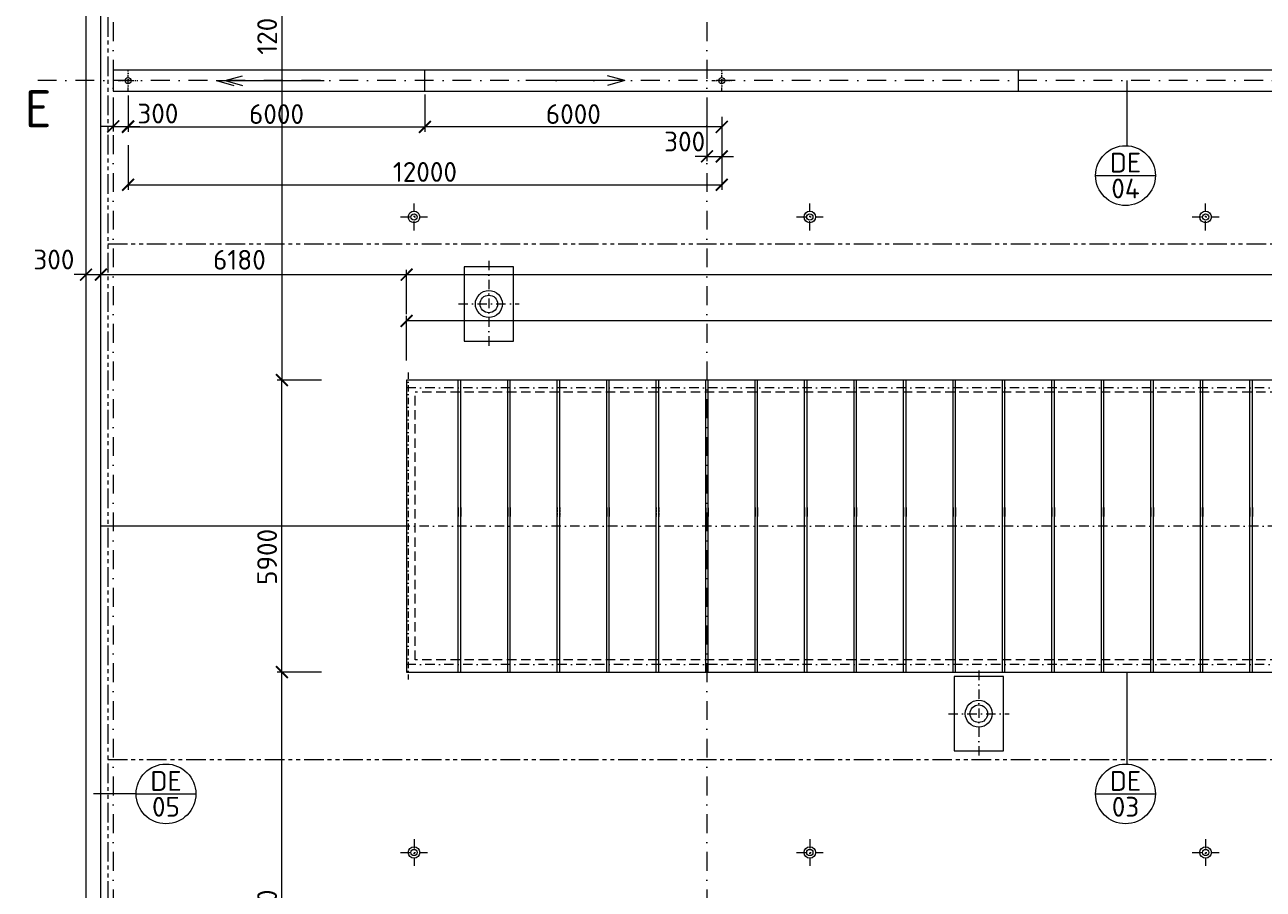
# Model space of a CAD drawing. Header units: millimetres. Extents: x -29085 to 3627694, y -159961 to 2281735.
# Tile 162 of 229: x 218140 to 243174, y 291244 to 308712. Entities that reach past the tile are written whole.
import ezdxf
from ezdxf.enums import TextEntityAlignment as Align

# ---------------------------------------------------------------- set-up
doc = ezdxf.new("R2010")
doc.units = ezdxf.units.MM
for name, pattern in [('CENTERX2', [101.6, 63.5, -12.7, 12.7, -12.7]), ('DASHDOT', [25.4, 12.7, -6.35, 0, -6.35]), ('PHANTOM2', [31.75, 15.875, -3.175, 3.175, -3.175, 3.175, -3.175]), ('ČÁRKOVANÁ', [19.05, 12.7, -6.35])]:
    doc.linetypes.add(name, pattern=pattern)
for name, color, linetype, lineweight in [('A99_N_koty-200', 5, 'Continuous', 5), ('A99_N_koty-vysk', 160, 'Continuous', 5), ('A99_N_txt-popis-200', 240, 'Continuous', 5), ('A99_N_znaceni 200', 5, 'Continuous', 5), ('A99_S_kce-demolice', 30, 'Continuous', 20), ('A99_S_kce-pohl', 7, 'Continuous', 5), ('A99_S_osy', 1, 'CENTERX2', 5)]:
    doc.layers.add(name, color=color, linetype=linetype, lineweight=lineweight)
doc.styles.add('A99_kota', font='isocpeur.ttf', dxfattribs={"height": 2})
doc.styles.add('A99_popis', font='isocpeur.ttf')
doc.styles.add('ad_popis 100', font='isocpeur.ttf', dxfattribs={"height": 200})
doc.dimstyles.new('A99_kota_200 new', dxfattribs={"dimscale": 200, "dimtxt": 2, "dimasz": 1.2, "dimexe": 0.5, "dimexo": 1.5, "dimgap": 0.3, "dimtad": 1, "dimdec": 0, "dimzin": 3, "dimdsep": 46, "dimtxsty": 'A99_kota', "dimblk": 'ARCHTICK', "dimcen": 2.5, "dimazin": 2, "dimtfac": 0.75, "dimtdec": 0, "dimtmove": 2, "dimatfit": 0, "dimfxl": 4, "dimfxlon": 1, "dimtolj": 1, "dimtzin": 0, "dimlwd": 5, "dimlwe": 5, "dimarcsym": 0})

# ---------------------------------------------------------------- blocks, each defined once
blk = doc.blocks.new('_ArchTick')
at = {"color": 0, "linetype": 'ByBlock', "const_width": 0.15}
blk.add_lwpolyline([(-0.5, -0.5), (0.5, 0.5)], dxfattribs=at)
blk = doc.blocks.new('*D336')
at = {"layer": 'A99_N_koty-200', "color": 0, "linetype": 'Continuous', "lineweight": 5, "transparency": 16777216}
for p, q in [((219379, 303663), (219139, 303663)), ((219379, 303663), (219379, 303763)), ((219379, 303663), (219679, 303663)), ((219679, 303663), (219679, 303763)), ((219679, 303663), (219919, 303663))]:
    blk.add_line(p, q, dxfattribs=at)
at = {"layer": 'Defpoints', "color": 0, "linetype": 'Continuous', "transparency": 16777216}
for p in [(219379, 303663), (219679, 303663), (219679, 303663)]:
    blk.add_point(p, dxfattribs=at)
at = {"layer": 'A99_N_koty-200', "color": 0, "linetype": 'Continuous', "lineweight": 5, "transparency": 16777216, "xscale": 240, "yscale": 240, "zscale": 240}
blk.add_blockref('_ArchTick', (219379, 303663), dxfattribs=at)
at = {"layer": 'A99_N_koty-200', "color": 0, "linetype": 'Continuous', "lineweight": 5, "transparency": 16777216, "xscale": 240, "yscale": 240, "zscale": 240, "rotation": 180}
blk.add_blockref('_ArchTick', (219679, 303663), dxfattribs=at)
at = {"layer": 'A99_N_koty-200', "color": 0, "linetype": 'Continuous', "transparency": 16777216, "insert": (218729, 303968), "char_height": 400, "attachment_point": 5, "style": 'A99_kota'}
blk.add_mtext('\\A1;300', dxfattribs=at)
blk = doc.blocks.new('*D338')
at = {"layer": 'A99_N_koty-200', "color": 0, "linetype": 'Continuous', "lineweight": 5, "transparency": 16777216}
for p, q in [((219679, 303663), (219679, 303763)), ((219679, 303663), (225859, 303663)), ((225859, 302863), (225859, 303763))]:
    blk.add_line(p, q, dxfattribs=at)
at = {"layer": 'Defpoints', "color": 0, "linetype": 'Continuous', "transparency": 16777216}
for p in [(219679, 303663), (225859, 303663), (225859, 301533)]:
    blk.add_point(p, dxfattribs=at)
at = {"layer": 'A99_N_koty-200', "color": 0, "linetype": 'Continuous', "lineweight": 5, "transparency": 16777216, "xscale": 240, "yscale": 240, "zscale": 240, "rotation": 180}
blk.add_blockref('_ArchTick', (219679, 303663), dxfattribs=at)
at = {"layer": 'A99_N_koty-200', "color": 0, "linetype": 'Continuous', "lineweight": 5, "transparency": 16777216, "xscale": 240, "yscale": 240, "zscale": 240}
blk.add_blockref('_ArchTick', (225859, 303663), dxfattribs=at)
at = {"layer": 'A99_N_koty-200', "color": 0, "linetype": 'Continuous', "transparency": 16777216, "insert": (222479, 303963), "char_height": 400, "attachment_point": 5, "style": 'A99_kota'}
blk.add_mtext('\\A1;6180', dxfattribs=at)
blk = doc.blocks.new('*D340')
at = {"layer": 'A99_N_koty-200', "color": 0, "linetype": 'Continuous', "lineweight": 5, "transparency": 16777216}
for p, q in [((225859, 302863), (225859, 303763)), ((225859, 303663), (358549, 303663)), ((358549, 302863), (358549, 303763))]:
    blk.add_line(p, q, dxfattribs=at)
at = {"layer": 'Defpoints', "color": 0, "linetype": 'Continuous', "transparency": 16777216}
for p in [(358549, 303663), (225859, 301533), (358549, 301533)]:
    blk.add_point(p, dxfattribs=at)
at = {"layer": 'A99_N_koty-200', "color": 0, "linetype": 'Continuous', "lineweight": 5, "transparency": 16777216, "xscale": 240, "yscale": 240, "zscale": 240, "rotation": 180}
blk.add_blockref('_ArchTick', (225859, 303663), dxfattribs=at)
at = {"layer": 'A99_N_koty-200', "color": 0, "linetype": 'Continuous', "lineweight": 5, "transparency": 16777216, "xscale": 240, "yscale": 240, "zscale": 240}
blk.add_blockref('_ArchTick', (358549, 303663), dxfattribs=at)
at = {"layer": 'A99_N_koty-200', "color": 0, "linetype": 'Continuous', "transparency": 16777216, "insert": (285146, 303963), "char_height": 400, "attachment_point": 5, "style": 'A99_kota'}
blk.add_mtext('\\A1;132690', dxfattribs=at)
blk = doc.blocks.new('*D346')
at = {"layer": 'A99_N_koty-200', "color": 0, "linetype": 'Continuous', "lineweight": 5, "transparency": 16777216}
for p, q in [((224139, 301533), (223239, 301533)), ((223339, 295633), (223339, 301533)), ((224139, 295633), (223239, 295633))]:
    blk.add_line(p, q, dxfattribs=at)
at = {"layer": 'Defpoints', "color": 0, "linetype": 'Continuous', "transparency": 16777216}
for p in [(223339, 301533), (225859, 301533), (225859, 295633)]:
    blk.add_point(p, dxfattribs=at)
at = {"layer": 'A99_N_koty-200', "color": 0, "linetype": 'Continuous', "lineweight": 5, "transparency": 16777216, "xscale": 240, "yscale": 240, "zscale": 240}
for p, rotation in [((223339, 301533), 90), ((223339, 295633), 270)]:
    blk.add_blockref('_ArchTick', p, dxfattribs=dict(at, rotation=rotation))
at = {"layer": 'A99_N_koty-200', "color": 0, "linetype": 'Continuous', "transparency": 16777216, "insert": (223039, 297959), "char_height": 400, "attachment_point": 5, "rotation": 90, "style": 'A99_kota'}
blk.add_mtext('\\A1;5900', dxfattribs=at)
blk = doc.blocks.new('*D84')
at = {"layer": 'A99_N_koty-200', "color": 0, "linetype": 'Continuous', "lineweight": 5, "transparency": 16777216}
for p, q in [((224139, 295633), (223239, 295633)), ((223339, 283533), (223339, 295633)), ((224139, 283533), (223239, 283533))]:
    blk.add_line(p, q, dxfattribs=at)
at = {"layer": 'Defpoints', "color": 0, "linetype": 'Continuous', "transparency": 16777216}
for p in [(223339, 295633), (225859, 295633), (225859, 283533)]:
    blk.add_point(p, dxfattribs=at)
at = {"layer": 'A99_N_koty-200', "color": 0, "linetype": 'Continuous', "lineweight": 5, "transparency": 16777216, "xscale": 240, "yscale": 240, "zscale": 240}
for p, rotation in [((223339, 295633), 89.9999999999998), ((223339, 283533), 269.9999999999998)]:
    blk.add_blockref('_ArchTick', p, dxfattribs=dict(at, rotation=rotation))
at = {"layer": 'A99_N_koty-200', "color": 0, "linetype": 'Continuous', "transparency": 16777216, "insert": (223039, 290628), "char_height": 400, "attachment_point": 5, "rotation": 90, "style": 'A99_kota'}
blk.add_mtext('\\A1;12100', dxfattribs=at)
blk = doc.blocks.new('*D86')
at = {"layer": 'A99_N_koty-200', "color": 0, "linetype": 'Continuous', "lineweight": 5, "transparency": 16777216}
for p, q in [((224139, 313628), (223239, 313628)), ((223339, 313628), (223339, 301533)), ((224139, 301533), (223239, 301533))]:
    blk.add_line(p, q, dxfattribs=at)
at = {"layer": 'Defpoints', "color": 0, "linetype": 'Continuous', "transparency": 16777216}
for p in [(225859, 313628), (223339, 301533), (225884, 301533)]:
    blk.add_point(p, dxfattribs=at)
at = {"layer": 'A99_N_koty-200', "color": 0, "linetype": 'Continuous', "lineweight": 5, "transparency": 16777216, "xscale": 240, "yscale": 240, "zscale": 240}
for p, rotation in [((223339, 313628), 90.00000000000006), ((223339, 301533), 270.0000000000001)]:
    blk.add_blockref('_ArchTick', p, dxfattribs=dict(at, rotation=rotation))
at = {"layer": 'A99_N_koty-200', "color": 0, "linetype": 'Continuous', "transparency": 16777216, "insert": (223039, 308773), "char_height": 400, "attachment_point": 5, "rotation": 90, "style": 'A99_kota'}
blk.add_mtext('\\A1;12095', dxfattribs=at)
blk = doc.blocks.new('*D525')
at = {"layer": 'A99_N_koty-200', "color": 0, "linetype": 'Continuous', "lineweight": 5, "transparency": 16777216}
for p, q in [((231929, 306853), (231929, 305953)), ((232229, 306853), (232229, 305953)), ((231929, 306053), (231689, 306053)), ((231929, 306053), (232229, 306053)), ((232229, 306053), (232469, 306053))]:
    blk.add_line(p, q, dxfattribs=at)
at = {"layer": 'Defpoints', "color": 0, "linetype": 'Continuous', "transparency": 16777216}
for p in [(232229, 307583), (231929, 307318), (232229, 306053)]:
    blk.add_point(p, dxfattribs=at)
at = {"layer": 'A99_N_koty-200', "color": 0, "linetype": 'Continuous', "lineweight": 5, "transparency": 16777216, "xscale": 240, "yscale": 240, "zscale": 240}
blk.add_blockref('_ArchTick', (231929, 306053), dxfattribs=at)
at = {"layer": 'A99_N_koty-200', "color": 0, "linetype": 'Continuous', "lineweight": 5, "transparency": 16777216, "xscale": 240, "yscale": 240, "zscale": 240, "rotation": 180}
blk.add_blockref('_ArchTick', (232229, 306053), dxfattribs=at)
at = {"layer": 'A99_N_koty-200', "color": 0, "linetype": 'Continuous', "transparency": 16777216, "insert": (231479, 306353), "char_height": 400, "attachment_point": 5, "style": 'A99_kota'}
blk.add_mtext('\\A1;300', dxfattribs=at)
blk = doc.blocks.new('*D527')
at = {"layer": 'A99_N_koty-200', "color": 0, "linetype": 'Continuous', "lineweight": 5, "transparency": 16777216}
for p, q in [((220229, 307283), (220229, 306558)), ((219929, 307008), (219929, 306558)), ((219929, 306658), (219689, 306658)), ((219929, 306658), (220229, 306658)), ((220229, 306658), (220469, 306658))]:
    blk.add_line(p, q, dxfattribs=at)
at = {"layer": 'Defpoints', "color": 0, "linetype": 'Continuous', "transparency": 16777216}
for p in [(220229, 307583), (219929, 307308), (220229, 306658)]:
    blk.add_point(p, dxfattribs=at)
at = {"layer": 'A99_N_koty-200', "color": 0, "linetype": 'Continuous', "lineweight": 5, "transparency": 16777216, "xscale": 240, "yscale": 240, "zscale": 240}
blk.add_blockref('_ArchTick', (219929, 306658), dxfattribs=at)
at = {"layer": 'A99_N_koty-200', "color": 0, "linetype": 'Continuous', "lineweight": 5, "transparency": 16777216, "xscale": 240, "yscale": 240, "zscale": 240, "rotation": 180}
blk.add_blockref('_ArchTick', (220229, 306658), dxfattribs=at)
at = {"layer": 'A99_N_koty-200', "color": 0, "linetype": 'Continuous', "transparency": 16777216, "insert": (220831, 306918), "char_height": 400, "attachment_point": 5, "style": 'A99_kota'}
blk.add_mtext('\\A1;300', dxfattribs=at)
blk = doc.blocks.new('*D529')
at = {"layer": 'A99_N_koty-200', "color": 0, "linetype": 'Continuous', "lineweight": 5, "transparency": 16777216}
for p, q in [((220229, 306278), (220229, 305378)), ((232229, 306278), (232229, 305378)), ((220229, 305478), (232229, 305478))]:
    blk.add_line(p, q, dxfattribs=at)
at = {"layer": 'Defpoints', "color": 0, "linetype": 'Continuous', "transparency": 16777216}
for p in [(220229, 307583), (232229, 307583), (232229, 305478)]:
    blk.add_point(p, dxfattribs=at)
at = {"layer": 'A99_N_koty-200', "color": 0, "linetype": 'Continuous', "lineweight": 5, "transparency": 16777216, "xscale": 240, "yscale": 240, "zscale": 240, "rotation": 180}
blk.add_blockref('_ArchTick', (220229, 305478), dxfattribs=at)
at = {"layer": 'A99_N_koty-200', "color": 0, "linetype": 'Continuous', "lineweight": 5, "transparency": 16777216, "xscale": 240, "yscale": 240, "zscale": 240}
blk.add_blockref('_ArchTick', (232229, 305478), dxfattribs=at)
at = {"layer": 'A99_N_koty-200', "color": 0, "linetype": 'Continuous', "transparency": 16777216, "insert": (226229, 305738), "char_height": 400, "attachment_point": 5, "style": 'A99_kota'}
blk.add_mtext('\\A1;12000', dxfattribs=at)
blk = doc.blocks.new('*D531')
at = {"layer": 'A99_N_koty-200', "color": 0, "linetype": 'Continuous', "lineweight": 5, "transparency": 16777216}
for p, q in [((226229, 307303), (226229, 306548)), ((220229, 306673), (220229, 306548)), ((220229, 306648), (226229, 306648))]:
    blk.add_line(p, q, dxfattribs=at)
at = {"layer": 'Defpoints', "color": 0, "linetype": 'Continuous', "transparency": 16777216}
for p in [(226229, 307603), (220229, 306973), (226229, 306648)]:
    blk.add_point(p, dxfattribs=at)
at = {"layer": 'A99_N_koty-200', "color": 0, "linetype": 'Continuous', "lineweight": 5, "transparency": 16777216, "xscale": 240, "yscale": 240, "zscale": 240, "rotation": 180}
blk.add_blockref('_ArchTick', (220229, 306648), dxfattribs=at)
at = {"layer": 'A99_N_koty-200', "color": 0, "linetype": 'Continuous', "lineweight": 5, "transparency": 16777216, "xscale": 240, "yscale": 240, "zscale": 240}
blk.add_blockref('_ArchTick', (226229, 306648), dxfattribs=at)
at = {"layer": 'A99_N_koty-200', "color": 0, "linetype": 'Continuous', "transparency": 16777216, "insert": (223229, 306908), "char_height": 400, "attachment_point": 5, "style": 'A99_kota'}
blk.add_mtext('\\A1;6000', dxfattribs=at)
blk = doc.blocks.new('*D533')
at = {"layer": 'A99_N_koty-200', "color": 0, "linetype": 'Continuous', "lineweight": 5, "transparency": 16777216}
for p, q in [((226229, 307303), (226229, 306548)), ((232229, 306673), (232229, 306548)), ((232229, 306648), (226229, 306648))]:
    blk.add_line(p, q, dxfattribs=at)
at = {"layer": 'Defpoints', "color": 0, "linetype": 'Continuous', "transparency": 16777216}
for p in [(226229, 307603), (232229, 306973), (226229, 306648)]:
    blk.add_point(p, dxfattribs=at)
at = {"layer": 'A99_N_koty-200', "color": 0, "linetype": 'Continuous', "lineweight": 5, "transparency": 16777216, "xscale": 240, "yscale": 240, "zscale": 240, "rotation": 180}
blk.add_blockref('_ArchTick', (226229, 306648), dxfattribs=at)
at = {"layer": 'A99_N_koty-200', "color": 0, "linetype": 'Continuous', "lineweight": 5, "transparency": 16777216, "xscale": 240, "yscale": 240, "zscale": 240}
blk.add_blockref('_ArchTick', (232229, 306648), dxfattribs=at)
at = {"layer": 'A99_N_koty-200', "color": 0, "linetype": 'Continuous', "transparency": 16777216, "insert": (229229, 306908), "char_height": 400, "attachment_point": 5, "style": 'A99_kota'}
blk.add_mtext('\\A1;6000', dxfattribs=at)
blk = doc.blocks.new('*D563')
at = {"layer": 'A99_N_koty-200', "color": 0, "linetype": 'Continuous', "lineweight": 5, "transparency": 16777216}
for p, q in [((225859, 301928), (225859, 302828)), ((358549, 302728), (225859, 302728)), ((358549, 301928), (358549, 302828))]:
    blk.add_line(p, q, dxfattribs=at)
at = {"layer": 'Defpoints', "color": 0, "linetype": 'Continuous', "transparency": 16777216}
for p in [(225859, 302728), (225859, 301533), (358549, 301538)]:
    blk.add_point(p, dxfattribs=at)
at = {"layer": 'A99_N_koty-200', "color": 0, "linetype": 'Continuous', "lineweight": 5, "transparency": 16777216, "xscale": 240, "yscale": 240, "zscale": 240, "rotation": 180}
blk.add_blockref('_ArchTick', (225859, 302728), dxfattribs=at)
at = {"layer": 'A99_N_koty-200', "color": 0, "linetype": 'Continuous', "lineweight": 5, "transparency": 16777216, "xscale": 240, "yscale": 240, "zscale": 240}
blk.add_blockref('_ArchTick', (358549, 302728), dxfattribs=at)
at = {"layer": 'A99_N_koty-200', "color": 0, "linetype": 'Continuous', "transparency": 16777216, "insert": (285389, 303068), "char_height": 400, "attachment_point": 5, "style": 'A99_kota'}
blk.add_mtext('\\A1;stávající světlík s výplní z drátoskla', dxfattribs=at)
blk = doc.blocks.new('*U28')
at = {"color": 0, "linetype": 'ByBlock'}
blk.add_line((-3.02, 0), (3.02, 0), dxfattribs=at)
blk.add_circle((0, 0), 3.02, dxfattribs=at)
at = {"color": 0, "linetype": 'ByBlock', "style": 'A99_popis'}
for tag, p in [('KATEGORIE', (0, 1.31)), ('PRVEK', (0, -1.3))]:
    blk.add_attdef(tag, text='', height=2, dxfattribs=at).set_placement(p, align=Align.MIDDLE_CENTER)

msp = doc.modelspace()

# ---------------------------------------------------------------- linework, layer by layer
at = {"layer": 'A99_N_koty-vysk'}
for points in [[(222189, 307583.3), (222538.9, 307683.3)], [(230269, 307583.3), (229918.9, 307683.3)], [(230269, 307583.3), (229918.9, 307683.3)], [(222014, 307583.3), (224014, 307583.2)], [(222014, 307583.3), (222363.9, 307483.3)], [(222189, 307583.3), (224189, 307583.2)], [(222189, 307583.3), (222538.9, 307483.3)], [(230269, 307583.3), (228269, 307583.2)], [(230269, 307583.3), (228269, 307583.2)], [(230269, 307583.3), (229918.9, 307483.3)], [(230269, 307583.3), (229918.9, 307483.3)]]:
    msp.add_lwpolyline(points, dxfattribs=at)
at = {"layer": 'A99_N_znaceni 200'}
for points in [[(240417, 307583.3), (240417, 306267.6)], [(240417, 295633.3), (240417, 293773.8)], [(220391, 293170.4), (219529, 293170.4)]]:
    msp.add_lwpolyline(points, dxfattribs=at)
at = {"layer": 'A99_S_kce-demolice', "linetype": 'Continuous', "lineweight": 9}
for p, q in [((226904, 295628.3), (226904, 301538.3)), ((226954, 295628.3), (226954, 301538.3)), ((227904, 295628.3), (227904, 301538.3)), ((227954, 295628.3), (227954, 301538.3)), ((228904, 295628.3), (228904, 301538.3)), ((228954, 295628.3), (228954, 301538.3)), ((229904, 295628.3), (229904, 301538.3)), ((229954, 295628.3), (229954, 301538.3)), ((230904, 295628.3), (230904, 301538.3)), ((230954, 295628.3), (230954, 301538.3)), ((231904, 295628.3), (231904, 301538.3)), ((231954, 295628.3), (231954, 301538.3)), ((232904, 295628.3), (232904, 301538.3)), ((232954, 295628.3), (232954, 301538.3)), ((233904, 295628.3), (233904, 301538.3)), ((233954, 295628.3), (233954, 301538.3)), ((234904, 295628.3), (234904, 301538.3)), ((234954, 295628.3), (234954, 301538.3)), ((235904, 295628.3), (235904, 301538.3)), ((235954, 295628.3), (235954, 301538.3)), ((236904, 295628.3), (236904, 301538.3)), ((236954, 295628.3), (236954, 301538.3)), ((237904, 295628.3), (237904, 301538.3)), ((237954, 295628.3), (237954, 301538.3)), ((238904, 295628.3), (238904, 301538.3)), ((238954, 295628.3), (238954, 301538.3)), ((239904, 295628.3), (239904, 301538.3)), ((239954, 295628.3), (239954, 301538.3)), ((240904, 295628.3), (240904, 301538.3)), ((240954, 295628.3), (240954, 301538.3)), ((241904, 295628.3), (241904, 301538.3)), ((241954, 295628.3), (241954, 301538.3)), ((242904, 295628.3), (242904, 301538.3)), ((242954, 295628.3), (242954, 301538.3))]:
    msp.add_line(p, q, dxfattribs=at)
at = {"layer": 'A99_S_kce-demolice', "linetype": 'PHANTOM2', "lineweight": 9, "ltscale": 25}
for points in [[(219817.1, 327123.5), (219817.1, 270995.1)], [(219817.1, 304283.3), (352314, 304283.3)], [(219817.1, 293865.8), (364611.4, 293865.8)]]:
    msp.add_lwpolyline(points, dxfattribs=at)
at = {"layer": 'A99_S_kce-demolice', "linetype": 'DASHDOT', "lineweight": 5, "ltscale": 15}
for points in [[(226009, 304556.3), (226009, 305101.3)], [(234009, 304556.3), (234009, 305101.3)], [(242009, 304556.3), (242009, 305101.3)], [(225736.5, 304828.8), (226281.5, 304828.8)], [(233736.5, 304828.8), (234281.5, 304828.8)], [(241736.5, 304828.8), (242281.5, 304828.8)], [(227521.5, 303940.8), (227521.5, 302200.8)], [(226907.7, 303070.8), (228135.2, 303070.8)], [(237424, 295660.8), (237424, 293920.8)], [(236810.2, 294790.8), (238037.7, 294790.8)], [(226009, 292259), (226009, 291714)], [(234009, 292259), (234009, 291714)], [(242009, 292259), (242009, 291714)], [(225736.5, 291986.5), (226281.5, 291986.5)], [(233736.5, 291986.5), (234281.5, 291986.5)], [(241736.5, 291986.5), (242281.5, 291986.5)]]:
    msp.add_lwpolyline(points, dxfattribs=at)
at = {"layer": 'A99_S_kce-demolice', "linetype": 'Continuous', "lineweight": 5, "ltscale": 0.5}
for points in [[(228021.5, 303820.8), (227021.5, 303820.8), (227021.5, 302320.8), (228021.5, 302320.8)], [(237924, 295540.8), (236924, 295540.8), (236924, 294040.8), (237924, 294040.8)]]:
    msp.add_lwpolyline(points, close=True, dxfattribs=at)
at = {"layer": 'A99_S_kce-demolice', "linetype": 'Continuous', "lineweight": 13}
msp.add_lwpolyline([(358549, 295633.3), (358549, 301533.3), (225859, 301533.3), (225859, 295633.3)], close=True, dxfattribs=at)
at = {"layer": 'A99_S_kce-demolice', "linetype": 'ČÁRKOVANÁ', "lineweight": 9, "ltscale": 15}
for points in [[(358379, 301288.6), (226029, 301288.6)], [(226029, 295877.9), (226029, 301288.6)], [(358379, 295877.9), (226029, 295877.9)]]:
    msp.add_lwpolyline(points, dxfattribs=at)
at = {"layer": 'A99_S_kce-demolice', "linetype": 'Continuous', "lineweight": 9}
for points in [[(226904, 298958.3), (226904, 298778.3)], [(226954, 298958.3), (226954, 298778.3)], [(227904, 298958.3), (227904, 298778.3)], [(227954, 298958.3), (227954, 298778.3)], [(229904, 298958.3), (229904, 298778.3)], [(229954, 298958.3), (229954, 298778.3)], [(231904, 298953.3), (231904, 298773.3)], [(231954, 298953.3), (231954, 298773.3)], [(232904, 298958.3), (232904, 298778.3)], [(232954, 298958.3), (232954, 298778.3)], [(233904, 298958.3), (233904, 298778.3)], [(233954, 298958.3), (233954, 298778.3)], [(234904, 298958.3), (234904, 298778.3)], [(234954, 298958.3), (234954, 298778.3)], [(235904, 298958.3), (235904, 298778.3)], [(235954, 298958.3), (235954, 298778.3)], [(236904, 298958.3), (236904, 298778.3)], [(236954, 298958.3), (236954, 298778.3)], [(237904, 298958.3), (237904, 298778.3)], [(237954, 298958.3), (237954, 298778.3)], [(238904, 298958.3), (238904, 298778.3)], [(238954, 298958.3), (238954, 298778.3)], [(239904, 298958.3), (239904, 298778.3)], [(239954, 298958.3), (239954, 298778.3)], [(240904, 298958.3), (240904, 298778.3)], [(240954, 298958.3), (240954, 298778.3)], [(241904, 298958.3), (241904, 298778.3)], [(241954, 298958.3), (241954, 298778.3)], [(242904, 298958.3), (242904, 298778.3)], [(242954, 298958.3), (242954, 298778.3)]]:
    msp.add_lwpolyline(points, dxfattribs=at)
at = {"layer": 'A99_S_kce-demolice', "linetype": 'ČÁRKOVANÁ', "lineweight": 9, "ltscale": 3}
for points in [[(228904, 298958.3), (228904, 298778.3)], [(228954, 298958.3), (228954, 298778.3)], [(230904, 298958.3), (230904, 298778.3)], [(230954, 298958.3), (230954, 298778.3)]]:
    msp.add_lwpolyline(points, dxfattribs=at)
at = {"layer": 'A99_S_kce-demolice', "linetype": 'Continuous', "lineweight": 5, "ltscale": 0.5}
for centre, radius in [((226009, 304828.8), 116), ((234009, 304828.8), 116), ((242009, 304828.8), 116), ((226009, 304828.8), 62.5), ((234009, 304828.8), 62.5), ((242009, 304828.8), 62.5), ((227521.5, 303070.8), 272.5), ((227521.5, 303070.8), 177.5), ((237424, 294790.8), 272.5), ((237424, 294790.8), 177.5), ((226009, 291986.5), 116), ((226009, 291986.5), 62.5), ((234009, 291986.5), 116), ((234009, 291986.5), 62.5), ((242009, 291986.5), 116), ((242009, 291986.5), 62.5)]:
    msp.add_circle(centre, radius, dxfattribs=at)
at = {"layer": 'A99_S_kce-pohl', "linetype": 'Continuous', "lineweight": 9}
for points in [[(219379, 270633.3), (219379, 333760.8)], [(219679, 270633.3), (219679, 333760.8)], [(225859, 298583.3), (219679, 298583.3)]]:
    msp.add_lwpolyline(points, dxfattribs=at)
at = {"layer": 'A99_S_kce-pohl', "linetype": 'Continuous', "ltscale": 25}
msp.add_lwpolyline([(364619, 307373.3), (364619, 307793.3), (219929, 307793.3), (219929, 307373.3)], close=True, dxfattribs=at)
at = {"layer": 'A99_S_kce-pohl', "linetype": 'DASHDOT', "lineweight": 5, "ltscale": 5}
for points in [[(220229, 307383.3), (220229, 307783.3)], [(220229, 307383.3), (220229, 307783.3)], [(232229, 307383.3), (232229, 307783.3)], [(232229, 307383.3), (232229, 307783.3)], [(220029, 307583.3), (220429, 307583.3)], [(220029, 307583.3), (220429, 307583.3)], [(232029, 307583.3), (232429, 307583.3)], [(232029, 307583.3), (232429, 307583.3)]]:
    msp.add_lwpolyline(points, dxfattribs=at)
at = {"layer": 'A99_S_kce-pohl', "linetype": 'Continuous', "ltscale": 25}
for points in [[(226229, 307373.3), (226229, 307793.3)], [(238229, 307373.3), (238229, 307793.3)]]:
    msp.add_lwpolyline(points, dxfattribs=at)
at = {"layer": 'A99_S_kce-pohl', "linetype": 'Continuous'}
for centre in [(220229, 307583.3), (220229, 307583.3), (232229, 307583.3), (232229, 307583.3)]:
    msp.add_circle(centre, 60, dxfattribs=at)
at = {"layer": 'A99_S_osy', "linetype": 'DASHDOT', "lineweight": 5, "ltscale": 10}
msp.add_line((225889, 301683.3), (225889, 295483.3), dxfattribs=at)
at = {"layer": 'A99_S_osy', "linetype": 'DASHDOT', "lineweight": 5, "ltscale": 30}
for points in [[(219929, 344583.3), (219929, 269883.3)], [(231929, 344583.3), (231929, 269713.3)], [(393304, 307583.3), (218304, 307583.3)]]:
    msp.add_lwpolyline(points, dxfattribs=at)
at = {"layer": 'A99_S_osy', "linetype": 'DASHDOT', "lineweight": 5, "ltscale": 15}
for points in [[(358669, 301378.3), (225794, 301378.3)], [(358669, 295788.3), (225794, 295788.3)]]:
    msp.add_lwpolyline(points, dxfattribs=at)
at = {"layer": 'A99_S_osy', "color": 30, "linetype": 'DASHDOT', "lineweight": 5, "ltscale": 15}
msp.add_lwpolyline([(358549, 298583.3), (225859, 298583.3)], dxfattribs=at)

# ---------------------------------------------------------------- block references
at = {"layer": 'A99_N_znaceni 200', "xscale": 200, "yscale": 200, "zscale": 200}
for p, values in [((240390, 305664.2), {'KATEGORIE': 'DE', 'PRVEK': '04'}), ((220995, 293170.4), {'KATEGORIE': 'DE', 'PRVEK': '05'}), ((240390, 293170.4), {'KATEGORIE': 'DE', 'PRVEK': '03'})]:
    msp.add_blockref('*U28', p, dxfattribs=at).add_auto_attribs(values)

# ---------------------------------------------------------------- texts
at = {"layer": 'A99_N_txt-popis-200', "color": 1, "lineweight": 0, "insert": (218140.5, 307388.3), "char_height": 750, "attachment_point": 1, "style": 'ad_popis 100', "bg_fill": 3, "box_fill_scale": 1, "bg_fill_color": 256, "bg_fill_transparency": 0}
msp.add_mtext_dynamic_manual_height_columns('E', width=832.5, gutter_width=1000, heights=[0], dxfattribs=at)

# ---------------------------------------------------------------- dimensions: what is measured, and where the dimension line sits
at = {"layer": 'A99_N_koty-200', "linetype": 'Continuous'}
for base, p1, p2, angle, picture, middle in [((223339, 301533.3), (225859, 313628.3), (225884, 301533.3), 270, '*D86', (223039, 308773.3)), ((223339, 301533.3), (225859, 295633.3), (225859, 301533.3), 90, '*D346', (223039, 297959.5)), ((223339, 295633.3), (225859, 283533.3), (225859, 295633.3), 90, '*D84', (223039, 290628.3))]:
    dim = msp.add_linear_dim(base=base, p1=p1, p2=p2, angle=angle, dimstyle='A99_kota_200 new', override={"dimscale": 0, "dimtix": 1, "dimtofl": 1, "dimtmove": 2, "dimatfit": 0}, dxfattribs=at)
    dim.commit()
    dim.dimension.update_dxf_attribs({"geometry": picture, "text_midpoint": middle, "dimtype": 128})
for base, p1, p2, picture, middle in [((220229, 306657.8), (219929, 307308.3), (220229, 307583.3), '*D527', (220831.5, 306917.8)), ((232229, 306053.3), (231929, 307318.3), (232229, 307583.3), '*D525', (231479, 306353.3)), ((219679, 303663.3), (219379, 303663.3), (219679, 303663.3), '*D336', (218729, 303968.3)), ((225859, 303663.3), (219679, 303663.3), (225859, 301533.3), '*D338', (222479, 303963.3)), ((358549, 303663.3), (225859, 301533.3), (358549, 301533.3), '*D340', (285146.5, 303963.3))]:
    dim = msp.add_linear_dim(base=base, p1=p1, p2=p2, dimstyle='A99_kota_200 new', override={"dimscale": 0, "dimtix": 1, "dimtofl": 1, "dimtmove": 2, "dimatfit": 0}, dxfattribs=at)
    dim.commit()
    dim.dimension.update_dxf_attribs({"geometry": picture, "text_midpoint": middle, "dimtype": 128})
for base, p1, p2, picture, middle in [((226229, 306648.3), (220229, 306973.3), (226229, 307602.9), '*D531', (223229, 306908.3)), ((232229, 305478.3), (220229, 307583.3), (232229, 307583.3), '*D529', (226229, 305738.3))]:
    dim = msp.add_linear_dim(base=base, p1=p1, p2=p2, dimstyle='A99_kota_200 new', override={"dimscale": 0, "dimtix": 1, "dimtofl": 1, "dimtmove": 2, "dimatfit": 0}, dxfattribs=at)
    dim.commit()
    dim.dimension.update_dxf_attribs({"geometry": picture, "text_midpoint": middle})
dim = msp.add_linear_dim(base=(226229, 306648.3), p1=(232229, 306973.3), p2=(226229, 307602.9), angle=180, dimstyle='A99_kota_200 new', override={"dimscale": 0, "dimtix": 1, "dimtofl": 1, "dimtmove": 2, "dimatfit": 0}, dxfattribs=at)
dim.commit()
dim.dimension.update_dxf_attribs({"geometry": '*D533', "text_midpoint": (229229, 306908.3)})
dim = msp.add_linear_dim(base=(225859, 302728.3), p1=(358549, 301538.3), p2=(225859, 301533.3), angle=180, text='stávající světlík s výplní z drátoskla', dimstyle='A99_kota_200 new', override={"dimscale": 0, "dimtix": 1, "dimtofl": 1, "dimtmove": 2, "dimatfit": 0}, dxfattribs=at)
dim.commit()
dim.dimension.update_dxf_attribs({"geometry": '*D563', "text_midpoint": (285389, 303068.3), "dimtype": 128})

doc.saveas('drawing.dxf')
